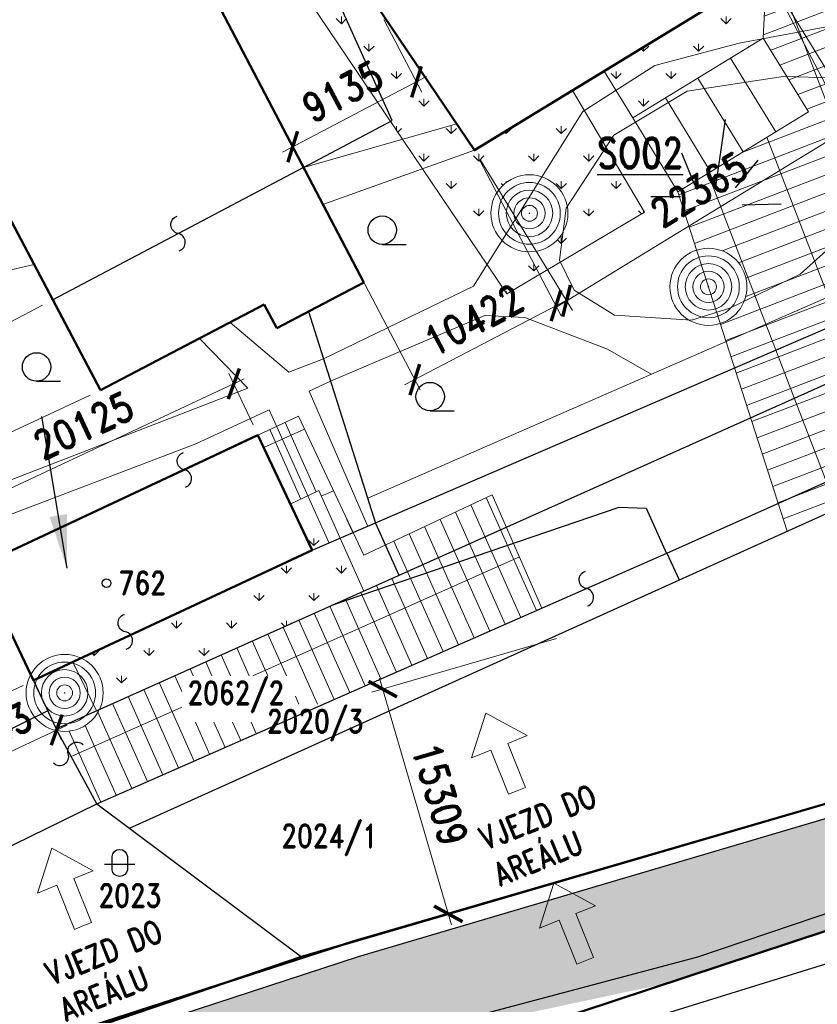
# Model space of a CAD drawing. Header units: millimetres. Extents: x -156521 to 298750130, y -256155368 to 337239.
# Tile 38 of 74: x 169350 to 221493, y -219726 to -155352. Entities that reach past the tile are written whole.
import ezdxf
from ezdxf.lldxf.tags import DXFTag

# ---------------------------------------------------------------- set-up
doc = ezdxf.new("R2010")
doc.units = ezdxf.units.MM
for name, color, linetype, lineweight in [('IN_C_TENKA', 7, 'Continuous', 18), ('IN_KOTY', 4, 'Continuous', 13), ('IN_SRAFY', 8, 'Continuous', 9)]:
    doc.layers.add(name, color=color, linetype=linetype, lineweight=lineweight)
for name, color, linetype in [('IN_HELP', 6, 'Continuous'), ('IN_TEXT', 7, 'Continuous'), ('KATASTR', 116, 'Continuous')]:
    doc.layers.add(name, color=color, linetype=linetype)
doc.styles.add('Koty', font='romand.shx', dxfattribs={"width": 0.8})
doc.styles.add('ROMAND', font='romand.shx', dxfattribs={"width": 0.85})
tags = doc.linetypes.add('DOT', pattern=[1.75, 0.25, -1.5]).pattern_tags.tags
tags[6:7] = [DXFTag(74, 4), DXFTag(75, 0), DXFTag(340, '0'), DXFTag(46, 0.0), DXFTag(50, 0.0), DXFTag(44, 0.0), DXFTag(45, 0.0)]
tags[4:5] = [DXFTag(74, 4), DXFTag(75, 0), DXFTag(340, '0'), DXFTag(46, 0.0), DXFTag(50, 0.0), DXFTag(44, 0.0), DXFTag(45, 0.0)]
tags = doc.linetypes.add('DOT2', pattern=[0.875, 0.125, -0.75]).pattern_tags.tags
tags[6:7] = [DXFTag(74, 4), DXFTag(75, 0), DXFTag(340, '0'), DXFTag(46, 0.0), DXFTag(50, 0.0), DXFTag(44, 0.0), DXFTag(45, 0.0)]
tags[4:5] = [DXFTag(74, 4), DXFTag(75, 0), DXFTag(340, '0'), DXFTag(46, 0.0), DXFTag(50, 0.0), DXFTag(44, 0.0), DXFTag(45, 0.0)]
tags = doc.linetypes.add('TEČKOVANÁ', pattern=[4.7625, 0, -4.7625]).pattern_tags.tags
tags[6:7] = [DXFTag(74, 4), DXFTag(75, 0), DXFTag(340, '0'), DXFTag(46, 0.0), DXFTag(50, 0.0), DXFTag(44, 0.0), DXFTag(45, 0.0)]
tags[4:5] = [DXFTag(74, 4), DXFTag(75, 0), DXFTag(340, '0'), DXFTag(46, 0.0), DXFTag(50, 0.0), DXFTag(44, 0.0), DXFTag(45, 0.0)]
doc.dimstyles.new('IP 1_100', dxfattribs={"dimscale": 100, "dimtxt": 2.5, "dimasz": 2, "dimexe": 1, "dimexo": 1, "dimgap": 1, "dimtad": 1, "dimtoh": 1, "dimdec": 0, "dimzin": 0, "dimdsep": 46, "dimtxsty": 'ROMAND', "dimblk": 'ARCHTICK', "dimcen": 0.09, "dimclrt": 7, "dimadec": 0, "dimazin": 0, "dimtfac": 1, "dimtdec": 4, "dimtofl": 0, "dimtmove": 2, "dimatfit": 3, "dimfxl": 1, "dimtolj": 1, "dimtzin": 0, "dimarcsym": 0})
pattern_1 = [(90, (0, -338812), (-1796.051, 1796.051), [476.25, -3115.852]), (45, (0, -338812), (-1796.051, 1796.051), [476.25, -2063.75]), (135, (0, -338812), (-1796.051, -1796.051), [476.25, -2063.75])]

# ---------------------------------------------------------------- blocks, each defined once
blk = doc.blocks.new('_ArchTick')
at = {"color": 0, "linetype": 'ByBlock', "lineweight": 13, "transparency": 33554687, "const_width": 0.15}
blk.add_lwpolyline([(-0.5, -0.5), (0.5, 0.5)], dxfattribs=at)
blk = doc.blocks.new('*33')
at = {"layer": 'IN_KOTY', "ltscale": 700, "transparency": 16777216}
for p, q in [((193147, -155330), (195638, -160083)), ((185055, -159570), (187546, -164323)), ((195954, -159071), (186534, -164007))]:
    blk.add_line(p, q, dxfattribs=at)
at = {"layer": 'IN_KOTY', "ltscale": 700, "transparency": 16777216, "xscale": 1500, "yscale": 1500, "zscale": 1500}
for p, rotation in [((195290, -159419), 27.65675675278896), ((187198, -163659), 207.656756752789)]:
    blk.add_blockref('_ArchTick', p, dxfattribs=dict(at, rotation=rotation))
at = {"layer": 'IN_KOTY', "color": 7, "ltscale": 700, "transparency": 16777216, "insert": (190461, -160044), "char_height": 1875, "width": 4797.27, "attachment_point": 5, "rotation": 27.65676, "style": 'ROMAND'}
blk.add_mtext('\\A1;9135', dxfattribs=at)
blk = doc.blocks.new('*42')
at = {"layer": 'IN_KOTY', "ltscale": 700, "transparency": 16777216}
for p, q in [((204435, -195806), (192363, -199326)), ((192873, -198397), (197579, -214533)), ((208721, -210502), (196649, -214023))]:
    blk.add_line(p, q, dxfattribs=at)
at = {"layer": 'IN_KOTY', "ltscale": 700, "transparency": 16777216, "xscale": 1500, "yscale": 1500, "zscale": 1500}
for p, rotation in [((193083, -199117), 106.2583626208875), ((197369, -213813), 286.2583626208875)]:
    blk.add_blockref('_ArchTick', p, dxfattribs=dict(at, rotation=rotation))
at = {"layer": 'IN_KOTY', "color": 7, "ltscale": 700, "transparency": 16777216, "insert": (196846, -205992), "char_height": 1875, "width": 5894.31, "attachment_point": 5, "rotation": 286.25836, "style": 'ROMAND'}
blk.add_mtext('\\A1;15309', dxfattribs=at)
blk = doc.blocks.new('*95')
at = {"layer": 'IN_KOTY', "ltscale": 700, "transparency": 16777216}
for p, q in [((218560, -152868), (224575, -162708)), ((204461, -174123), (224823, -161677)), ((199477, -164532), (205492, -174372))]:
    blk.add_line(p, q, dxfattribs=at)
at = {"layer": 'IN_KOTY', "ltscale": 700, "transparency": 16777216, "xscale": 1500, "yscale": 1500, "zscale": 1500}
for p, rotation in [((224184, -162068), 31.43458134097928), ((205101, -173732), 211.4345813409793)]:
    blk.add_blockref('_ArchTick', p, dxfattribs=dict(at, rotation=rotation))
at = {"layer": 'IN_KOTY', "color": 7, "ltscale": 700, "transparency": 16777216, "insert": (213762, -166460), "char_height": 1875, "width": 6076.26, "attachment_point": 5, "rotation": 31.43458, "style": 'ROMAND'}
blk.add_mtext('\\A1;22365', dxfattribs=at)
blk = doc.blocks.new('*101')
at = {"layer": 'IN_KOTY', "ltscale": 700, "transparency": 16777216}
for p, q in [((199434, -164557), (204757, -174713)), ((190204, -169394), (195526, -179551)), ((205073, -173701), (194514, -179234))]:
    blk.add_line(p, q, dxfattribs=at)
at = {"layer": 'IN_KOTY', "ltscale": 700, "transparency": 16777216, "xscale": 1500, "yscale": 1500, "zscale": 1500}
for p, rotation in [((204409, -174049), 27.65675675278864), ((195178, -178886), 207.6567567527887)]:
    blk.add_blockref('_ArchTick', p, dxfattribs=dict(at, rotation=rotation))
at = {"layer": 'IN_KOTY', "color": 7, "ltscale": 700, "transparency": 16777216, "insert": (199010, -174973), "char_height": 1875, "width": 5875.08, "attachment_point": 5, "rotation": 27.65676, "style": 'ROMAND'}
blk.add_mtext('\\A1;10422', dxfattribs=at)
blk = doc.blocks.new('*103')
at = {"layer": 'IN_KOTY', "ltscale": 700, "transparency": 16777216}
for p, q in [((243736, -139682), (249028, -149782)), ((222796, -162677), (249344, -148770)), ((218517, -152893), (223809, -162993))]:
    blk.add_line(p, q, dxfattribs=at)
at = {"layer": 'IN_KOTY', "ltscale": 700, "transparency": 16777216, "xscale": 1500, "yscale": 1500, "zscale": 1500}
for p, rotation in [((248680, -149118), 27.64786981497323), ((223461, -162329), 207.6478698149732)]:
    blk.add_blockref('_ArchTick', p, dxfattribs=dict(at, rotation=rotation))
at = {"layer": 'IN_KOTY', "color": 7, "ltscale": 700, "transparency": 16777216, "insert": (235287, -154229), "char_height": 1875, "width": 6059.17, "attachment_point": 5, "rotation": 27.64787, "style": 'ROMAND'}
blk.add_mtext('\\A1;28470', dxfattribs=at)
blk = doc.blocks.new('*104')
at = {"layer": 'IN_KOTY', "ltscale": 700, "transparency": 16777216}
for p, q in [((164444, -188009), (184029, -178839)), ((184605, -181838), (183031, -178477)), ((166379, -190372), (164806, -187012))]:
    blk.add_line(p, q, dxfattribs=at)
at = {"layer": 'IN_KOTY', "ltscale": 700, "transparency": 16777216, "xscale": 1500, "yscale": 1500, "zscale": 1500}
for p, rotation in [((183349, -179157), 25.09252012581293), ((165124, -187691), 205.0925201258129)]:
    blk.add_blockref('_ArchTick', p, dxfattribs=dict(at, rotation=rotation))
at = {"layer": 'IN_KOTY', "color": 7, "ltscale": 700, "transparency": 16777216, "insert": (173521, -181896), "char_height": 1875, "width": 6076.26, "attachment_point": 5, "rotation": 25.09252, "style": 'ROMAND'}
blk.add_mtext('\\A1;20125', dxfattribs=at)
blk = doc.blocks.new('*105')
at = {"layer": 'IN_KOTY', "ltscale": 700, "transparency": 16777216}
for p, q in [((166019, -191372), (162874, -192858)), ((163232, -191859), (167420, -200725)), ((169567, -198881), (166422, -200367))]:
    blk.add_line(p, q, dxfattribs=at)
at = {"layer": 'IN_KOTY', "ltscale": 700, "transparency": 16777216, "xscale": 1500, "yscale": 1500, "zscale": 1500}
for p, rotation in [((163552, -192537), 115.2873047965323), ((167100, -200046), 295.2873047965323)]:
    blk.add_blockref('_ArchTick', p, dxfattribs=dict(at, rotation=rotation))
at = {"layer": 'IN_KOTY', "color": 7, "ltscale": 700, "transparency": 16777216, "insert": (166852, -195571), "char_height": 1875, "width": 4799.41, "attachment_point": 5, "rotation": 295.2873, "style": 'ROMAND'}
blk.add_mtext('\\A1;8305', dxfattribs=at)
blk = doc.blocks.new('*106')
at = {"layer": 'IN_KOTY', "ltscale": 700, "transparency": 16777216}
for p, q in [((173954, -179901), (159891, -186486)), ((160252, -185489), (163865, -193206)), ((176931, -186259), (162868, -192845))]:
    blk.add_line(p, q, dxfattribs=at)
at = {"layer": 'IN_KOTY', "ltscale": 700, "transparency": 16777216, "xscale": 1500, "yscale": 1500, "zscale": 1500}
for p, rotation in [((160570, -186168), 115.0925201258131), ((163547, -192527), 295.0925201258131)]:
    blk.add_blockref('_ArchTick', p, dxfattribs=dict(at, rotation=rotation))
at = {"layer": 'IN_KOTY', "color": 7, "ltscale": 700, "transparency": 16777216, "insert": (163587, -188632), "char_height": 1875, "width": 4470.4, "attachment_point": 5, "rotation": 295.09252, "style": 'ROMAND'}
blk.add_mtext('\\A1;7021', dxfattribs=at)
blk = doc.blocks.new('*107')
at = {"layer": 'IN_KOTY', "ltscale": 700, "transparency": 16777216}
for p, q in [((169621, -197241), (172089, -202464)), ((162530, -200591), (164998, -205814)), ((163999, -205457), (172447, -201466))]:
    blk.add_line(p, q, dxfattribs=at)
at = {"layer": 'IN_KOTY', "ltscale": 700, "transparency": 16777216, "xscale": 1500, "yscale": 1500, "zscale": 1500}
for p, rotation in [((171769, -201786), 25.28730478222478), ((164678, -205136), 205.2873047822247)]:
    blk.add_blockref('_ArchTick', p, dxfattribs=dict(at, rotation=rotation))
at = {"layer": 'IN_KOTY', "color": 7, "ltscale": 700, "transparency": 16777216, "insert": (167502, -201935), "char_height": 1875, "width": 4772.7, "attachment_point": 5, "rotation": 25.2873, "style": 'ROMAND'}
blk.add_mtext('\\A1;7843', dxfattribs=at)
blk = doc.blocks.new('*119')
at = {"layer": 'IN_KOTY', "ltscale": 700, "transparency": 16777216}
for p, q in [((147789, -130322), (142543, -133091)), ((142856, -132077), (166611, -177091)), ((170844, -174009), (165598, -176778))]:
    blk.add_line(p, q, dxfattribs=at)
at = {"layer": 'IN_KOTY', "ltscale": 700, "transparency": 16777216, "xscale": 1500, "yscale": 1500, "zscale": 1500}
for p, rotation in [((143206, -132741), 117.8218411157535), ((166261, -176428), 297.8218411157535)]:
    blk.add_blockref('_ArchTick', p, dxfattribs=dict(at, rotation=rotation))
at = {"layer": 'IN_KOTY', "color": 7, "ltscale": 700, "transparency": 16777216, "insert": (156226, -153797), "char_height": 1875, "width": 6101.54, "attachment_point": 5, "rotation": 297.82184, "style": 'ROMAND'}
blk.add_mtext('\\A1;49397', dxfattribs=at)

msp = doc.modelspace()

# ---------------------------------------------------------------- hatches: boundary and pattern name
at = {"layer": 'IN_SRAFY', "transparency": 33554687}
h = msp.add_hatch(dxfattribs=at)
h.set_pattern_fill('GRATE', color=8, scale=1400, angle=21, style=0, pattern_type=2)
h.set_pattern_definition([(21, (-4e-11, -338811.9), (-398.2364, 1037.4412), []), (111, (-4e-11, -338812), (-4149.765, -1592.946), [])])
h.paths.add_polyline_path([(219517.78501, -188798.51381), (223561.17726, -186974.1362), (233279.23008, -182589.35311), (232700.58416, -181384.79422), (232470.72, -180906.28929), (231127.05843, -178109.20829), (230302.85528, -176393.47644), (229944.8139, -175648.14683), (231936.64494, -174756.31174), (231471.71755, -173158.14761), (231138.17909, -172011.62619), (225429.81942, -172011.62619), (222926.68393, -173158.14761), (219271.27881, -174756.31174), (217231.42666, -175648.14683), (215526.66954, -176393.47644), (216078.67787, -178109.20829), (216978.59239, -180906.28929), (217132.54343, -181384.79422), (217520.09032, -182589.35311), (218930.82171, -186974.1362)])
h.paths.add_polyline_path([(215526.66954, -176393.47644), (218222.18615, -175214.98108), (218447.46064, -175116.48978), (218735.52896, -174990.54466), (219082.95203, -174838.64929), (219485.58219, -174662.61707), (219938.6127, -174464.54953), (220436.63513, -174246.81126), (220973.70389, -174012.00171), (221543.40728, -173762.92411), (221543.40728, -173762.92411), (221802.80242, -173649.51507), (222066.60718, -173534.17811), (222334.21076, -173417.18029), (222604.99355, -173298.79249), (222878.32859, -173179.28884), (222926.68393, -173158.14761), (223143.26513, -173058.94603), (223407.22656, -172938.0427), (223671.80058, -172816.85877), (224953.8199, -172229.6502), (225429.81942, -172011.62619), (216745.44357, -172011.62619), (216825.74293, -172229.6502), (216895.13629, -172816.85877), (216892.21986, -172938.0427), (216883.47733, -173058.94603), (216871.48472, -173158.14761), (216868.92893, -173179.28884), (216848.60834, -173298.79249), (216822.56263, -173417.18029), (216790.8521, -173534.17811), (216753.55016, -173649.51507), (216710.74319, -173762.92411), (216710.74319, -173762.92411), (216593.59103, -174012.00171), (216449.96391, -174246.81126), (216281.57649, -174464.54953), (216090.43904, -174662.61707), (215878.83344, -174838.64929), (215649.28589, -174990.54466), (215404.53683, -175116.48978), (215147.50816, -175214.98108)])
h.paths.add_polyline_path([(216745.44357, -172011.62619), (231138.17909, -172011.62619), (231040.18953, -171674.79208), (231034.28876, -171654.50849), (230897.07774, -171182.85262), (230780.15414, -170780.93372), (230695.86028, -170491.17786), (230648.84006, -170329.54825), (230641.68392, -170304.94939), (214184.63876, -170304.94939), (214775.4215, -170329.54825), (215344.19669, -170491.17786), (215859.62941, -170780.93372), (216293.32348, -171182.85262), (216607.85922, -171654.50849), (216621.38585, -171674.79208)])
h.paths.add_polyline_path([(213604.39583, -170418.73647), (214184.63876, -170304.94939), (213567.78672, -170304.94939)])
h.paths.add_polyline_path([(213567.78672, -170304.94939), (230641.68392, -170304.94939), (230581.73075, -170098.86345), (213501.48198, -170098.86345)])
h.paths.add_polyline_path([(213501.48198, -170098.86345), (227155.26471, -170098.86345), (231065.21856, -166918.41842), (212478.22643, -166918.41842)])
h.paths.add_polyline_path([(227155.26471, -170098.86345), (230581.73075, -170098.86345), (230466.98546, -169704.43235), (230202.41629, -168794.98935), (232861.07799, -167384.30012), (232300.9195, -165913.2713), (230492.4761, -167384.30012), (228758.21258, -168794.98935), (227640.16773, -169704.43235)])
h.paths.add_polyline_path([(212478.22643, -166918.41842), (227820.97779, -166918.41842), (227866.73312, -166598.33831), (228253.10073, -163895.51438), (227609.96771, -161383.09126), (227302.42469, -160181.66298), (226622.54725, -159073.11195), (225660.34916, -157504.23261), (228974.09311, -157176.71277), (228751.90521, -156587.8555), (228740.97632, -156558.89105), (228035.7382, -154689.82176), (227106.93405, -152228.24283), (221329.65833, -136916.91995), (220417.87765, -134500.45776), (209390.48017, -136916.91995), (218169.22992, -152228.24283), (218049.67957, -154689.82176), (217958.90536, -156558.89105), (217976.60934, -156587.8555), (218336.53736, -157176.71277), (218536.72776, -157504.23261), (219495.676, -159073.11195), (220173.25714, -160181.66298), (220907.60777, -161383.09126), (216797.1787, -163895.51438), (212375.24595, -166598.33831)])
h.paths.add_polyline_path([(227820.97779, -166918.41842), (231065.21856, -166918.41842), (232300.9195, -165913.2713), (231539.11767, -163912.70816), (229064.3703, -165913.2713)])
h.paths.add_polyline_path([(209390.48017, -136916.91995), (220417.87765, -134500.45776), (219358.61387, -131693.12599), (214001.61499, -134500.45776)])
h = msp.add_hatch(dxfattribs=at)
h.set_pattern_fill('GRASS', color=74, scale=100, style=0, pattern_type=2)
h.set_pattern_definition(pattern_1)
h.paths.add_polyline_path([(201195.46403, -173268.78416), (204406.95283, -171365.15154), (204693.94483, -171195.03501), (204906.66508, -171068.94358), (199710.79677, -171068.94358), (199795.89558, -171195.03501), (199910.70683, -171365.15154)])
h.paths.add_polyline_path([(199710.79677, -171068.94358), (204631.56086, -171068.94358), (204702.35905, -170517.0775), (199338.34365, -170517.0775)])
h.paths.add_polyline_path([(204631.56086, -171068.94358), (204906.66508, -171068.94358), (207968.60294, -169253.95833), (208211.49163, -169109.98435), (208462.12498, -168961.41966), (208719.45763, -168808.88392), (208982.41625, -168653.01335), (209249.90408, -168494.45805), (209520.80544, -168333.87936), (209793.99044, -168171.94702), (210068.31964, -168009.33646), (210166.04558, -167951.40872), (210193.124, -167935.3578), (210168.31937, -167893.51161), (210134.03676, -167835.67575), (210099.80859, -167777.93173), (210065.65295, -167720.31008), (210031.58791, -167662.84128), (209997.63148, -167605.55571), (209963.80163, -167548.48366), (209773.07935, -167226.72911), (209590.41763, -166918.57298), (209418.99038, -166629.36975), (209261.77627, -166364.14455), (209121.50703, -166127.50588), (209000.61995, -165923.56554), (208901.21555, -165755.86714), (208825.02104, -165627.32458), (208750.26572, -165501.20997), (202909.92807, -165501.20997), (203494.09497, -165627.32458), (203800.27906, -165755.86714), (204086.89576, -165923.56554), (204348.96488, -166127.50588), (204581.93275, -166364.14455), (204781.75136, -166629.36975), (204944.94872, -166918.57298), (205068.68913, -167226.72911), (205150.8225, -167548.48366), (205160.76479, -167605.55571), (205169.39209, -167662.84128), (205176.69985, -167720.31008), (205182.68421, -167777.93173), (205187.34199, -167835.67575), (205190.67074, -167893.51161), (205192.1148, -167935.3578), (205192.66869, -167951.40872), (205193.33479, -168009.33646), (205188.08115, -168171.94702), (205172.34213, -168333.87936), (205146.18338, -168494.45805), (205109.714, -168653.01335), (205063.08611, -168808.88392), (205006.49419, -168961.41966), (204940.17427, -169109.98435), (204864.40298, -169253.95833)])
h.paths.add_polyline_path([(199338.34365, -170517.0775), (202434.30813, -170517.0775), (201869.20349, -170396.45812), (201346.44889, -170150.247), (200893.5476, -169791.39786), (198848.58416, -169791.39786), (199090.7706, -170150.247), (199256.93791, -170396.45812)])
h.paths.add_polyline_path([(202434.30813, -170517.0775), (204702.35905, -170517.0775), (204703.81107, -170505.7591), (204722.11283, -170363.0984), (204756.30142, -170096.60109), (204804.57812, -169720.28818), (204864.40298, -169253.95833), (204523.18639, -169720.28818), (204084.68795, -170096.60109), (203571.97802, -170363.0984), (203012.0314, -170505.7591)])
h.paths.add_polyline_path([(198848.58416, -169791.39786), (200893.5476, -169791.39786), (200727.36731, -169608.18752), (200579.95513, -169409.56333), (200452.73222, -169197.44014), (200346.92507, -168973.86294), (200263.55373, -168740.98714), (200203.42193, -168501.05781), (200167.1094, -168256.38799), (200154.9662, -168009.33646), (200225.85341, -167415.9303), (200434.52564, -166855.9198), (200769.23926, -166360.82116), (201211.15729, -165958.49751), (201735.40951, -165671.59078), (202312.4921, -165516.24747), (202909.92807, -165501.20997), (195953.14639, -165501.20997), (195963.29516, -165516.24747), (196068.136, -165671.59078), (196261.76868, -165958.49751), (196533.29597, -166360.82116), (196867.43688, -166855.9198), (197245.38666, -167415.9303), (197645.87509, -168009.33646), (197812.60959, -168256.38799), (197977.73667, -168501.05781), (198139.66442, -168740.98714), (198296.83175, -168973.86294), (198447.72348, -169197.44014), (198590.88493, -169409.56333), (198724.93593, -169608.18752)])
h.paths.add_polyline_path([(200893.5476, -169791.39786), (200893.5476, -169791.39786), (200893.5476, -169791.39786)])
h.paths.add_polyline_path([(195953.14639, -165501.20997), (208750.26572, -165501.20997), (208516.51187, -165106.85979), (207796.58343, -163892.31761), (194867.3087, -163892.31761), (195687.00038, -165106.85979)])
h.paths.add_polyline_path([(194867.3087, -163892.31761), (199086.31679, -163892.31761), (198598.01812, -163168.80248), (197919.88608, -162164.01008), (197811.92471, -162004.04305), (194168.54289, -156605.62188), (189949.53481, -156605.62188), (193592.91662, -162004.04305), (193700.878, -162164.01008), (194379.01003, -163168.80248)])
h.paths.add_polyline_path([(199086.31679, -163892.31761), (207796.58343, -163892.31761), (207677.30502, -163691.09114), (207677.30502, -163691.09114), (206255.12523, -161291.82859), (205480.0567, -159984.26332), (203340.82535, -161291.82859), (199415.53169, -163691.09114), (199415.53169, -163691.09114)])
h.paths.add_polyline_path([(209426.54353, -161774.13809), (212374.59065, -159972.19927), (214431.47788, -158714.96531), (217882.45176, -156605.62188), (211007.6551, -156605.62188), (207556.68122, -158714.96531), (208325.14203, -159972.19927)])
h.paths.add_polyline_path([(189949.53481, -156605.62188), (191290.92084, -156605.62188), (190456.646, -154754.75092), (188700.38633, -154754.75092)])
h.paths.add_polyline_path([(191290.92084, -156605.62188), (194168.54289, -156605.62188), (192919.39441, -154754.75092), (190456.646, -154754.75092)])
h.paths.add_polyline_path([(211007.6551, -156605.62188), (217882.45176, -156605.62188), (217958.90536, -156558.89105), (218169.22992, -152228.24283), (211084.1087, -156558.89105)])
h.paths.add_polyline_path([(188700.38633, -154754.75092), (190456.646, -154754.75092), (190456.646, -154754.75092), (191317.49278, -154173.76745), (192148.69043, -153612.7941), (194661.08201, -151917.1869), (199497.92877, -148652.81034), (197973.79144, -146394.48672), (197752.50852, -146066.61045), (203230.10215, -142765.37632), (198230.35491, -142765.37632), (191930.88303, -146066.61045), (191305.22388, -146394.48672), (190435.21224, -148652.81034), (189177.62207, -151917.1869), (188524.39505, -153612.7941), (188308.28194, -154173.76745), (188700.38633, -154754.75092)])
h.paths.add_polyline_path([(190456.646, -154754.75092), (192919.39441, -154754.75092), (192148.69043, -153612.7941)])
h.paths.add_polyline_path([(205204.14044, -145354.61198), (209409.40844, -142765.37632), (203230.10215, -142765.37632)])
h.paths.add_polyline_path([(198230.35491, -142765.37632), (209409.40844, -142765.37632), (211712.30034, -141347.45722), (209390.48017, -136916.91995), (200936.05258, -141347.45722)])
h = msp.add_hatch(dxfattribs=at)
h.set_pattern_fill('DOTS', color=256, scale=200, style=0, pattern_type=2)
h.paths.add_polyline_path([(84946.83872, -325558.07135), (94572.45104, -325558.07135), (106057.64652, -295922.6393), (96531.40918, -295922.6393)])
h.paths.add_polyline_path([(96531.40918, -295922.6393), (97651.62678, -295922.6393), (96722.13296, -295434.73327)])
h.paths.add_polyline_path([(97651.62678, -295922.6393), (106057.64652, -295922.6393), (116484.33056, -269018.5011), (121463.65326, -256170.27576), (131230.84702, -249170.08183), (140878.84142, -242255.31865), (157777.56626, -235999.91489), (157777.56626, -235999.91489), (157777.56626, -235999.91489), (169244.80037, -231755.08695), (172050.77716, -230716.39805), (175515.51006, -230467.33879), (149319.42434, -230467.33879), (148566.30268, -230716.39805), (145425.44741, -231755.08695), (135662.50623, -235999.91489), (135662.50623, -235999.91489), (135662.50623, -235999.91489), (126853.50764, -242255.31865), (117115.98447, -249170.08183), (113637.42258, -256170.27576), (107252.83561, -269018.5011)])
h.paths.add_polyline_path([(149319.42434, -230467.33879), (175515.51006, -230467.33879), (176285.57837, -230199.69685), (176285.57837, -230199.69685), (176646.74792, -226469.89415), (176646.74792, -226469.89415), (181019.25913, -225301.90963), (185391.77035, -224133.92511), (188562.74567, -223286.89467), (211702.19603, -218347.07323), (216954.45944, -216612.0636), (240608.03764, -208798.44449), (248746.58036, -204883.22727), (251434.11588, -203590.33176), (251639.79694, -203491.38455), (269725.44931, -194790.90093), (271371.99438, -193998.79577), (280874.16485, -189089.60937), (264179.9855, -189089.60937), (255050.39953, -193998.79577), (253577.32609, -194790.90093), (234850.30769, -203491.38455), (234637.33262, -203590.33176), (231174.69417, -204883.22727), (217926.13035, -208798.44449), (191485.90354, -216612.0636), (186177.19084, -218347.07323), (171062.52375, -223286.89467), (168470.81406, -224133.92511), (164938.98623, -225301.90963), (161407.1584, -226469.89415), (161407.1584, -226469.89415), (150128.73751, -230199.69685), (150128.73751, -230199.69685)])
h.paths.add_polyline_path([(264179.9855, -189089.60937), (265883.58361, -189089.60937), (265499.1015, -188380.29064)])
h.paths.add_polyline_path([(265883.58361, -189089.60937), (280874.16485, -189089.60937), (282247.11486, -188380.29064), (283620.06487, -187670.97191), (283899.82315, -187526.43803), (314772.0807, -171576.64347), (315663.37572, -171362.95711), (327612.8868, -168498.08359), (334801.81829, -168177.11393), (302331.34725, -168177.11393), (301756.82086, -168498.08359), (296628.78022, -171362.95711), (296215.67813, -171576.64347), (265381.26532, -187526.43803), (265114.61939, -187670.97191), (265499.1015, -188380.29064)])
h.paths.add_polyline_path([(364756.41583, -169817.4753), (364756.41583, -169025.43405), (364756.41583, -168593.38323), (364756.41583, -168177.11393), (334801.81829, -168177.11393), (347970.21675, -168593.38323), (354226.51683, -169025.43405)])
h.paths.add_polyline_path([(302331.34725, -168177.11393), (364756.41583, -168177.11393), (364756.41583, -165637.08178), (306877.93123, -165637.08178)])
h.paths.add_polyline_path([(306877.93123, -165637.08178), (311903.66591, -165637.08178), (317502.6213, -163097.04963), (317564.85637, -163085.74152), (323892.94532, -161935.92786), (315505.56495, -161935.92786), (311444.7564, -163085.74152), (311424.51521, -163097.04963)])
h.paths.add_polyline_path([(311903.66591, -165637.08178), (364756.41583, -165637.08178), (364756.41583, -163097.04963), (364756.41583, -161935.92786), (323892.94532, -161935.92786), (317502.6213, -163097.04963)])
h.paths.add_polyline_path([(315505.56495, -161935.92786), (364756.41583, -161935.92786), (364756.41583, -161265.29525), (317874.04492, -161265.29525)])
h.paths.add_polyline_path([(317874.04492, -161265.29525), (330368.58273, -161265.29525), (330368.58273, -159973.07662), (330368.58273, -158722.92555), (322437.78653, -159973.07662)])
h.paths.add_polyline_path([(338947.15416, -161265.29525), (364756.41583, -161265.29525), (364756.41583, -161196.86523), (364756.41583, -159414.3002), (339473.76445, -158229.58096), (338947.15416, -158229.58096), (338947.15416, -159414.3002), (338947.15416, -161196.86523)])
h.paths.add_polyline_path([(333498.2968, -158229.58096), (339473.76445, -158229.58096), (334867.56824, -158013.73931)])
h = msp.add_hatch(dxfattribs=at)
h.set_pattern_fill('GRATE', color=8, scale=1400, angle=114, style=0, pattern_type=2)
h.set_pattern_definition([(114, (0, -338811.9), (-1015.1774, -451.986), []), (204, (0, -338812), (1807.944, -4060.71), [])])
h.paths.add_polyline_path([(174395.93111, -206613.47947), (185133.88159, -201893.15877), (185133.88159, -201883.56067), (171814.58862, -201883.56067), (171819.82676, -201893.15877)])
h.paths.add_polyline_path([(171814.58862, -201883.56067), (172202.97553, -201883.56067), (171787.96716, -201834.7809)])
h.paths.add_polyline_path([(172202.97553, -201883.56067), (185133.88159, -201883.56067), (185133.88159, -201863.06776), (185133.88159, -201773.866), (185133.88159, -201618.40969), (185133.88159, -201400.97603), (185133.88159, -201276.48156), (173917.15441, -201276.48156), (173773.28236, -201400.97603), (173416.44344, -201618.40969), (173028.57136, -201773.866), (172620.33803, -201863.06776)])
h.paths.add_polyline_path([(173917.15441, -201276.48156), (179941.01558, -201276.48156), (179941.01558, -201127.54748), (179941.01558, -200805.64715), (179941.01558, -200444.13177), (179941.01558, -198240.76727), (179486.28933, -198240.76727), (174565.27887, -200444.13177), (174355.71255, -200805.64715), (174089.27008, -201127.54748)])
h.paths.add_polyline_path([(187376.72987, -200096.36902), (189221.2817, -200096.36902), (193442.46941, -198240.76727), (187376.72987, -198240.76727)])
h.paths.add_polyline_path([(179486.28933, -198240.76727), (193442.46941, -198240.76727), (203493.84562, -193822.25936), (203004.77796, -192709.71117), (191839.39069, -192709.71117), (189354.61738, -193822.25936)])
h.paths.add_polyline_path([(191839.39069, -192709.71117), (191839.39069, -192709.71117), (191839.39069, -192709.71117)])
h.paths.add_polyline_path([(191839.39069, -192709.71117), (203004.77796, -192709.71117), (202550.77061, -191676.91938), (201681.86216, -189700.29607), (201168.55678, -188532.61105), (200237.93941, -186415.61012), (195741.26388, -188532.61105), (193261.00958, -189700.29607), (194146.03546, -191676.91938)])
h.paths.add_polyline_path([(190286.27258, -189240.96576), (191145.8159, -188869.99501), (189861.48601, -186141.97789), (188898.71206, -186141.97789), (190120.17178, -188869.99501)])
h.paths.add_polyline_path([(187041.27453, -187016.44547), (188183.0806, -186478.89179), (188898.71206, -186141.97789), (186629.58178, -186141.97789), (186788.1983, -186478.89179)])
h.paths.add_polyline_path([(186629.58178, -186141.97789), (189861.48601, -186141.97789), (188154.80012, -182516.8436), (187883.32384, -181940.20675), (187568.42941, -181271.34637), (186147.71765, -181940.20675), (184922.89589, -182516.8436)])
h = msp.add_hatch(dxfattribs=at)
h.set_pattern_fill('GRASS', color=74, scale=100, style=0, pattern_type=2)
h.set_pattern_definition(pattern_1)
h.paths.add_polyline_path([(174565.27887, -200444.13177), (174849.95861, -200316.66745), (175141.1285, -200186.2972), (175437.89866, -200053.41944), (175739.3621, -199918.44028), (176044.59751, -199781.77224), (176352.67202, -199643.833), (176662.6441, -199505.04413), (176973.56642, -199365.82979), (177761.55393, -199013.01126), (178534.00872, -198667.14744), (179275.70423, -198335.05598), (179972.02024, -198023.28303), (180609.23104, -197737.97421), (181174.776, -197484.75352), (181657.50715, -197268.6124), (182047.90896, -197093.81142), (191839.39069, -192709.71117), (190639.24471, -190029.2963), (190286.27258, -189240.96576), (188459.70198, -190029.2963), (182736.93819, -192709.71117), (173376.75647, -197093.81142), (173684.23332, -197268.6124), (173964.19835, -197484.75352), (174211.13291, -197737.97421), (174420.16945, -198023.28303), (174587.18748, -198335.05598), (174708.89474, -198667.14744), (174782.89216, -199013.01126), (174807.72111, -199365.82979), (174803.87156, -199505.04413), (174792.33468, -199643.833), (174773.14572, -199781.77224), (174746.36333, -199918.44028), (174712.06936, -200053.41944), (174670.36862, -200186.2972), (174621.38856, -200316.66745)])
h.paths.add_polyline_path([(188459.70198, -190029.2963), (189561.92147, -189553.58882), (190286.27258, -189240.96576), (189290.25173, -187016.44547), (189049.56403, -186478.89179), (188898.71206, -186141.97789), (188183.0806, -186478.89179), (187041.27453, -187016.44547), (188088.5619, -189240.96576), (188235.74248, -189553.58882)])

# ---------------------------------------------------------------- linework, layer by layer
at = {"layer": 'IN_C_TENKA', "color": 3, "linetype": 'DOT2', "lineweight": 20, "ltscale": 500, "transparency": 33554687}
for p, q in [((188308.28194, -154173.76745), (201195.46403, -173268.78416)), ((220907.60777, -161383.09126), (217958.90536, -156558.89105)), ((218774.51732, -162686.90302), (215825.8149, -157862.70281)), ((209426.54353, -161774.13809), (207556.68122, -158714.96531)), ((216641.42686, -163990.71479), (213692.72445, -159166.51457)), ((210193.124, -167935.3578), (205480.0567, -159984.26332)), ((214508.33641, -165294.52655), (211559.63399, -160470.32633)), ((212375.24595, -166598.33831), (220907.60777, -161383.09126)), ((201195.46403, -173268.78416), (210193.124, -167935.3578))]:
    msp.add_line(p, q, dxfattribs=at)
at = {"layer": 'IN_C_TENKA', "color": 165, "lineweight": 50, "transparency": 33554687}
msp.add_lwpolyline([(17876.26353, -189548.64535), (53344.92755, -160003.53687), (65681.64135, -151928.63009), (166552.33213, -98686.59992), (166552.33213, -98686.59992), (169175.60696, -108768.47804), (166866.98472, -110791.39311), (167304.95616, -112286.80099), (194105.573, -98845.09605), (199252.94404, -109108.13334), (221511.94779, -97944.24997), (225124.71416, -98746.37472), (237769.4597, -122044.93424), (219358.61387, -131693.12599), (228974.09311, -157176.71277), (240291.69419, -156058.11731), (245551.71493, -168660.21378), (229944.8139, -175648.14683), (241386.82939, -199466.8262), (232761.45768, -203491.38455), (187770.89119, -216612.0636), (165230.95185, -224284.84321)], dxfattribs=at)
at = {"layer": 'IN_C_TENKA', "color": 3, "linetype": 'DOT2', "lineweight": 20, "ltscale": 500, "transparency": 33554687}
msp.add_lwpolyline([(228974.09311, -157176.71277), (232861.07799, -167384.30012), (230202.41629, -168794.98935), (231936.64494, -174756.31174), (229944.8139, -175648.14683), (233279.23008, -182589.35311), (219517.78501, -188798.51381), (212375.24595, -166598.33831), (209426.54353, -161774.13809), (217958.90536, -156558.89105), (218169.22992, -152228.24283), (209390.48017, -136916.91995), (219358.61387, -131693.12599), (228974.09311, -157176.71277)], close=True, dxfattribs=at)
at = {"layer": 'IN_C_TENKA', "color": 8, "lineweight": 50, "transparency": 33554687}
for points in [[(84946.83872, -325558.07135), (106436.57396, -269112.80389), (116405.97998, -248821.25082), (134821.84109, -234959.96123), (145435.55742, -230391.95185), (191139.26437, -215629.73893), (230794.25759, -204065.08262), (234231.19872, -202805.61021), (241386.82939, -199466.8262), (265381.26532, -187526.43803), (296628.78022, -171362.95711), (311444.7564, -163085.74152), (322437.78653, -159973.07662), (334867.56824, -158013.73931), (364756.41583, -159414.3002)], [(95997.14034, -325558.07135), (122317.566, -257159.68247), (141633.52262, -242981.54233), (172766.27335, -231422.85279), (185185.07434, -227106.62271), (240608.03764, -208798.44449), (271371.99438, -193998.79577), (314772.0807, -171576.64347), (327612.8868, -168498.08359), (347970.21675, -168593.38323), (364756.41583, -169817.4753)]]:
    msp.add_lwpolyline(points, dxfattribs=at)
at = {"layer": 'IN_C_TENKA', "color": 3, "linetype": 'DOT2', "lineweight": 20, "ltscale": 500, "transparency": 33554687}
for points in [[(184922.90407, -182516.83975), (187568.42941, -181271.34637), (191849.55745, -190364.7971), (200237.93941, -186415.61012), (203493.84562, -193822.25936), (174395.93111, -206613.47947)], [(187041.2827, -187016.44163), (188898.71206, -186141.97789), (191839.39069, -192709.71117), (174364.37176, -200534.08719), (172831.18378, -197349.61169)], [(174395.93111, -206613.47947), (171723.44444, -201716.55278), (170237.73192, -198564.06048)]]:
    msp.add_lwpolyline(points, dxfattribs=at)
at = {"layer": 'IN_C_TENKA', "ltscale": 100, "transparency": 33554687}
for points in [[(199820.00233, -200687.40554), (198885.69679, -203620.4046), (200155.67852, -203108.91657), (201314.29526, -205985.6644), (201864.62026, -205764.01976), (202414.94526, -205542.37511), (201256.32852, -202665.62728), (202526.31025, -202154.13924)], [(171443.3773, -209526.21932), (170509.07176, -212459.21838), (171779.05349, -211947.73034), (172937.67023, -214824.47818), (173487.99523, -214602.83353), (174038.32023, -214381.18889), (172879.70349, -211504.44105), (174149.68522, -210992.95302)], [(204276.45581, -211814.25583), (203342.15027, -214747.25489), (204612.132, -214235.76686), (205770.74874, -217112.51469), (206321.07374, -216890.87005), (206871.39874, -216669.2254), (205712.782, -213792.47757), (206982.76374, -213280.98953)]]:
    msp.add_lwpolyline(points, close=True, dxfattribs=at)
at = {"layer": 'IN_C_TENKA', "color": 74, "linetype": 'DOT2', "lineweight": 20, "ltscale": 500, "transparency": 33554687}
for centre, radius in [((202674.1505, -168009.33646), 2519.1843), ((202674.1505, -168009.33646), 2019.1843), ((202674.1505, -168009.33646), 1519.1843), ((202674.1505, -168009.33646), 1019.1843), ((202674.1505, -168009.33646), 519.1843), ((202674.1505, -168009.33646), 19.1843), ((214375.952, -172816.85877), 2519.1843), ((214375.952, -172816.85877), 2019.1843), ((214375.952, -172816.85877), 1519.1843), ((214375.952, -172816.85877), 1019.1843), ((214375.952, -172816.85877), 519.1843), ((214375.952, -172816.85877), 19.1843), ((172288.53681, -199365.82979), 2519.1843), ((172288.53681, -199365.82979), 2019.1843), ((172288.53681, -199365.82979), 1519.1843), ((172288.53681, -199365.82979), 1019.1843), ((172288.53681, -199365.82979), 519.1843), ((172288.53681, -199365.82979), 19.1843)]:
    msp.add_circle(centre, radius, dxfattribs=at)
at = {"layer": 'IN_HELP', "transparency": 33554687}
msp.add_lwpolyline([(166697.19166, -191051.48604), (184905.21421, -182479.28632), (188444.75045, -190036.29926), (170244.77465, -198560.76182), (166697.19166, -191051.48604)], close=True, dxfattribs=at)
at = {"layer": 'KATASTR', "color": 7, "lineweight": 50, "transparency": 33554687}
for p, q in [((159430.34558, -110672.04157), (191851.56553, -172538.77242)), ((174632.97838, -179582.59258), (148452.22836, -129972.23047)), ((191851.56553, -172538.77242), (186155.56386, -175523.75838)), ((185341.68547, -173970.70161), (174632.97838, -179582.59258)), ((185341.68547, -173970.70161), (186155.56386, -175523.75838)), ((184922.90407, -182516.83975), (166697.19166, -191051.48604)), ((184922.89589, -182516.8436), (188459.70198, -190029.2963)), ((188459.70198, -190029.2963), (170237.73192, -198564.06048)), ((166697.19166, -191051.48604), (170244.77492, -198560.76241))]:
    msp.add_line(p, q, dxfattribs=at)
at = {"layer": 'KATASTR', "transparency": 33554687}
for p, q in [((188459.70198, -190029.2963), (303731.49318, -140279.08465)), ((171723.44444, -201716.55278), (303731.49318, -142610.43014)), ((193699.00779, -161948.05583), (189165.07759, -151889.35649)), ((187904.11524, -165006.17971), (193699.00779, -161948.05583)), ((215459.63739, -161876.37804), (214838.8825, -166280.87774)), ((212604.16489, -164047.61002), (213473.22174, -166156.80628)), ((216142.47474, -166342.91348), (217632.28647, -164543.88966)), ((187904.11524, -165006.17971), (171507.10989, -173659.32958)), ((210617.7353, -166901.22885), (212542.08243, -166901.22885)), ((211665.03026, -190230.26925), (261852.2999, -167739.0612)), ((216576.99619, -167459.54422), (219122.09821, -167397.50849)), ((193049.45854, -170039.51301), (194622.57679, -170039.51301)), ((188234.37602, -174434.35822), (192615.78302, -188259.24232)), ((170453.10203, -178982.73315), (172026.22029, -178982.73315)), ((215381.67164, -190664.72716), (237572.42429, -180652.26492)), ((196181.6247, -180920.43241), (197754.74295, -180920.43241)), ((189828.70863, -193609.98673), (208532.10874, -187212.35078)), ((208532.10874, -187212.35078), (210314.86608, -187297.18654)), ((210314.86608, -187297.18654), (211635.28774, -190243.59823)), ((192615.78302, -188259.24232), (194146.03546, -191676.91938)), ((174395.93111, -206613.47947), (211665.03026, -190230.26925)), ((211665.03026, -190230.26925), (212456.55616, -191984.53857)), ((176518.12789, -208199.94873), (215381.67164, -190664.72716)), ((170244.77492, -198560.76241), (171723.44444, -201716.55278)), ((126356.24666, -222350.22158), (171172.79849, -200548.15238)), ((171723.40906, -201716.47771), (171723.44444, -201716.55278)), ((174395.93111, -206613.47947), (171723.44444, -201716.55278)), ((187770.89119, -216612.0636), (232761.45768, -203491.38455)), ((231174.69417, -204883.22727), (191485.90354, -216612.0636)), ((153964.00919, -216612.0636), (174395.93111, -206613.47947)), ((174395.93111, -206613.47947), (187770.89119, -216612.0636)), ((213683.99338, -216612.0636), (240608.03764, -207525.71372)), ((187770.89119, -216612.0636), (165230.95185, -224284.84321)), ((191485.90354, -216612.0636), (168470.81406, -224133.92511)), ((176182.16137, -231267.68558), (223550.32289, -216612.0636)), ((188562.74567, -223286.89467), (213683.99338, -216612.0636))]:
    msp.add_line(p, q, dxfattribs=at)
at = {"layer": 'KATASTR', "linetype": 'TEČKOVANÁ', "lineweight": 20, "ltscale": 200, "transparency": 33554687}
for p, q in [((216386.147, -156887.95616), (228071.30175, -154683.11136)), ((210882.08778, -158342.15426), (216386.147, -156887.95616)), ((206166.35867, -161348.417), (210882.08778, -158342.15426)), ((212986.68601, -160023.00676), (219253.02638, -159066.27207)), ((219253.02638, -159066.27207), (222546.10213, -159159.09826)), ((208199.89396, -162893.21081), (212986.68601, -160023.00676)), ((199025.70425, -172782.24381), (206166.35867, -161348.417)), ((187904.11524, -165006.17971), (197919.88608, -162164.01008)), ((205066.72377, -167676.88424), (208199.89396, -162893.21081)), ((189175.98402, -167433.18164), (199086.31679, -163892.31761)), ((204631.56086, -171068.94358), (205066.72377, -167676.88424)), ((224074.91761, -168653.41279), (220362.07405, -171981.88503)), ((205601.02061, -173028.43042), (204631.56086, -171068.94358)), ((166283.65006, -172294.27808), (170296.34201, -171365.02429)), ((220362.07405, -171981.88503), (215775.62763, -174219.05296)), ((189211.57529, -177517.76649), (199025.70425, -172782.24381)), ((222926.68393, -173158.14761), (192101.10952, -186635.26593)), ((208228.04861, -174669.35252), (205601.02061, -173028.43042)), ((215775.62763, -174219.05296), (213278.11938, -174991.48725)), ((189675.83392, -178982.66619), (199761.11367, -174688.87848)), ((199761.11367, -174688.87848), (202361.98114, -174823.89669)), ((202361.98114, -174823.89669), (207766.39048, -176882.98836)), ((213278.11938, -174991.48725), (208228.04861, -174669.35252)), ((183107.41711, -175141.56849), (186945.64638, -178395.84889)), ((184267.60521, -179433.63114), (181097.21673, -176195.01269)), ((207766.39048, -176882.98836), (210622.90763, -178537.42933)), ((186945.64638, -178395.84889), (189211.57529, -177517.76649)), ((164780.76856, -186985.08087), (184267.60521, -179433.63114)), ((188278.01685, -179633.47594), (189675.83392, -178982.66619)), ((188278.01685, -179633.47594), (192099.00825, -188482.3875)), ((180856.76712, -183088.73612), (185657.58385, -180853.52352)), ((189571.05909, -189573.96491), (185662.77517, -180858.82657)), ((165672.58872, -188877.4094), (180856.76712, -183088.73612))]:
    msp.add_line(p, q, dxfattribs=at)
at = {"layer": 'KATASTR', "color": 7, "lineweight": 20, "transparency": 33554687}
msp.add_line((171507.10989, -173659.32958), (187904.11524, -165006.17971), dxfattribs=at)
at = {"layer": 'KATASTR', "linetype": 'DOT', "transparency": 33554687}
msp.add_line((185662.77517, -180858.82657), (185657.58385, -180853.52352), dxfattribs=at)
at = {"layer": 'KATASTR', "color": 7, "lineweight": 50, "transparency": 33554687}
msp.add_lwpolyline([(199497.92877, -148652.81034), (197752.50852, -146066.61045), (203230.10215, -142765.37632), (205204.14044, -145354.61198), (211712.30034, -141347.45722), (218169.22992, -152228.24283), (199086.31679, -163892.31761), (192148.69043, -153612.7941)], close=True, dxfattribs=at)
at = {"layer": 'KATASTR', "transparency": 33554687}
for points in [[(179770.96447, -170467.21352, 0.7743874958), (179705.61256, -169332.75465, -0.7812922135), (179640.31, -168199.1523)], [(180185.14495, -185912.97551, 0.7743874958), (180119.79304, -184778.51664, -0.7812922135), (180054.49048, -183644.91429)], [(206463.48954, -193680.01373, 0.7743874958), (206398.13763, -192545.55486, -0.7812922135), (206332.83507, -191411.95252)], [(176321.25138, -196502.2874, 0.7743874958), (176255.89947, -195367.82853, -0.7812922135), (176190.59691, -194234.22618)], [(171560.2243, -203949.44481, 0.7743874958), (172524.7311, -203348.61668, -0.7812922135), (173488.50968, -202748.24218)], [(175389.72017, -210063.14384, -0.9407375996), (176386.65396, -210063.14384), (176386.65396, -210932.56913, -0.8764223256), (175389.72017, -210923.65687), (175389.72017, -210063.14384)]]:
    msp.add_lwpolyline(points, format="xyb", dxfattribs=at)
msp.add_lwpolyline([(174891.00037, -210561.35784), (176884.86796, -210561.35784)], dxfattribs=at)
for centre, radius in [((193049.45854, -169110.54705), 928.96595), ((170453.10203, -178053.7672), 928.96595), ((196181.6247, -179991.46645), 928.96595), ((175032.84212, -192196.21167), 285.64403)]:
    msp.add_circle(centre, radius, dxfattribs=at)

# ---------------------------------------------------------------- texts
at = {"layer": 'IN_TEXT', "transparency": 33554687, "insert": (207097.92119, -163068.65457), "char_height": 2000, "width": 6757.8571429, "attachment_point": 1, "style": 'Koty'}
msp.add_mtext('{\\LSO02}', dxfattribs=at)
at = {"layer": 'IN_TEXT', "transparency": 33554687, "char_height": 1500, "width": 13833.4223493, "attachment_point": 1, "rotation": 21.9018082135, "style": 'Koty'}
for insert in [(199206.86514, -208302.87084), (170830.24011, -217141.68462)]:
    msp.add_mtext('VJEZD DO AREÁLU', dxfattribs=dict(at, insert=insert))
at = {"layer": 'KATASTR', "transparency": 33554687, "char_height": 1500, "width": 486.76591, "attachment_point": 1, "style": 'Koty'}
for s, insert in [('762', (175821.57727, -191429.33531)), ('2062/2', (180316.01558, -198615.76727)), ('2020/3', (185508.88159, -200471.36902)), ('2024/1', (186448.40756, -207964.92866)), ('2023', (174501.39878, -211865.24152))]:
    msp.add_mtext(s, dxfattribs=dict(at, insert=insert))

# ---------------------------------------------------------------- dimensions: what is measured, and where the dimension line sits
at = {"layer": 'IN_KOTY', "ltscale": 700, "transparency": 33554687}
for p1, p2, distance, picture, middle in [((148452.22836, -129972.23047), (171507.10989, -173659.32958), -5931.46857, '*119', (156226.29006, -153796.5412)), ((218169.22992, -152228.24283), (243388.29172, -139017.19541), -11402.88089, '*103', (235287.05007, -154228.76083)), ((199086.31679, -163892.31761), (218169.22992, -152228.24283), -11532.15858, '*95', (213762.00601, -166460.09912)), ((192798.80825, -154665.30623), (184707.17423, -158905.72177), 5366.59534, '*33', (190460.73044, -160044.25139)), ((199086.31679, -163892.31761), (189855.44876, -168729.74798), 11466.60514, '*101', (199010.08593, -174972.81852)), ((166697.19166, -191051.48604), (184922.90407, -182516.83975), 3710.33844, '*104', (173520.92607, -181895.74994)), ((174632.97838, -179582.59258), (177610.4903, -185941.06063), -15528.73826, '*106', (163586.77443, -188631.63552)), ((166697.19166, -191051.48604), (170244.77465, -198560.76182), -3478.17601, '*105', (166851.8947, -195571.02468)), ((205155.36608, -195595.92409), (209441.29227, -210292.28593), -12574.91991, '*42', (196846.30806, -205992.24655)), ((162209.68847, -199912.4384), (169300.71702, -196562.44661), -5777.42256, '*107', (167502.24397, -201935.45731))]:
    dim = msp.add_aligned_dim(p1=p1, p2=p2, distance=distance, dimstyle='IP 1_100', override={"dimscale": 750, "dimtxt": 2.5, "dimasz": 2, "dimexe": 1, "dimexo": 1, "dimgap": 1, "dimtad": 1, "dimtih": 0, "dimdec": 0, "dimlfac": 1, "dimzin": 0, "dimlunit": 2, "dimpost": '', "dimtxsty": 'ROMAND', "dimblk": 'ArchTick', "dimse1": 0, "dimse2": 0, "dimsd2": 0, "dimclrd": 0, "dimclre": 0, "dimclrt": 7, "dimaunit": 0, "dimadec": 0, "dimazin": 0, "dimtol": 0, "dimtp": 0, "dimtm": 0, "dimtmove": 2}, dxfattribs=at)
    dim.commit()
    dim.dimension.update_dxf_attribs({"geometry": picture, "text_midpoint": middle})

# ---------------------------------------------------------------- leaders
at = {"layer": 'IN_TEXT', "transparency": 33554687}
msp.add_leader([(172442.94972, -191221.98539), (170794.96753, -181289.46169)], dimstyle='IP 1_100', override={"dimasz": 35, "dimgap": 1, "dimtad": 0, "dimclrd": 256}, dxfattribs=at)

doc.saveas('drawing.dxf')
